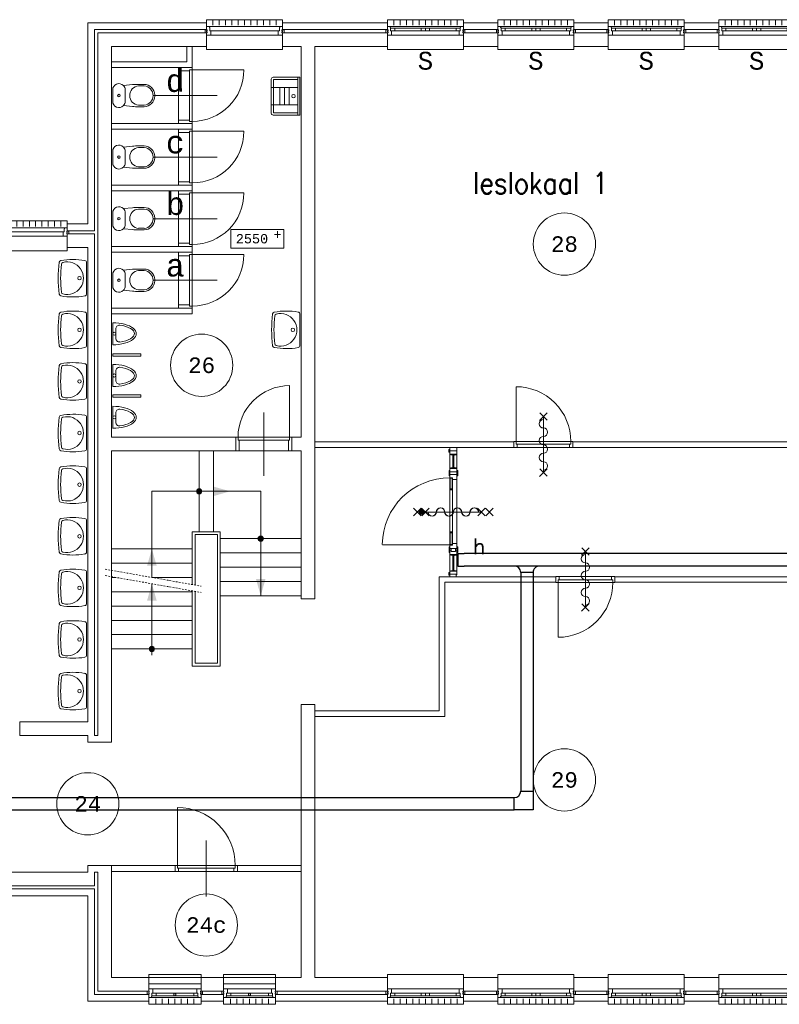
# Model space of a CAD drawing. Header units: millimetres. Extents: x 3141 to 84138, y 13023 to 41651.
# Tile 4 of 10: x 18433 to 30646, y 19224 to 35059. Entities that reach past the tile are written whole.
import ezdxf
from ezdxf.enums import TextEntityAlignment as Align
from ezdxf.xclip import XClip

# ---------------------------------------------------------------- set-up
doc = ezdxf.new("R2010")
doc.units = ezdxf.units.MM
doc.header["$LTSCALE"] = 50
doc.header["$XCLIPFRAME"] = 0
doc.linetypes.add('Xref-1e26$0$DASHDOT', pattern=[1, 0.5, -0.25, 0, -0.25])
doc.layers.get('0').update_dxf_attribs({"linetype": 'CONTINUOUS'})
for name, color, linetype in [('EL6131--_KG', 3, 'CONTINUOUS'), ('Xref', 8, 'CONTINUOUS'), ('Xref-1e26$0$AL$1A---_ALGEMEEN', 8, 'CONTINUOUS'), ('Xref-1e26$0$AM$1A---_ARCERING', 8, 'CONTINUOUS'), ('Xref-1e26$0$AT$1A---_TEKST035', 8, 'CONTINUOUS'), ('Xref-1e26$0$AT$1A---_TEKST050', 8, 'CONTINUOUS'), ('Xref-1e26$0$AT$1A---_TEKST070', 8, 'CONTINUOUS')]:
    doc.layers.add(name, color=color, linetype=linetype)
doc.styles.add('Xref-1e26$0$MONOTXT', font='MONOTXT')
doc.styles.add('Xref-1e26$0$ROMANS', font='ROMANS')
pattern_1 = [(45, (0, 0), (-10.6066, 10.6066), [])]
pattern_2 = [(315, (0, 0), (7.07107, 7.07107), [])]

# ---------------------------------------------------------------- blocks, each defined once
blk = doc.blocks.new('*O26')
at = {"layer": 'Xref-1e26$0$AL$1A---_ALGEMEEN', "color": 0, "linetype": 'Continuous', "lineweight": 0}
for p, q in [((-543, 9), (543, 9)), ((-565.5, -130), (565.5, -130)), ((-508.33, -240), (-508.33, -150)), ((-493, -63), (-67, -63)), ((-493, -106), (-67, -106)), ((-406.66, -240), (-406.66, -150)), ((-305, -240), (-305, -150)), ((-203.33, -240), (-203.33, -150)), ((-101.66, -240), (-101.66, -150)), ((0, -240), (0, -150)), ((67, -63), (493, -63)), ((67, -106), (493, -106)), ((101.66, -240), (101.66, -150)), ((203.33, -240), (203.33, -150)), ((305, -240), (305, -150)), ((406.66, -240), (406.66, -150)), ((508.33, -240), (508.33, -150))]:
    blk.add_line(p, q, dxfattribs=at)
for points in [[(-610, 190), (-610, 240), (610, 240), (610, 190)], [(-610, -190), (-610, -240), (610, -240), (610, -190)]]:
    blk.add_lwpolyline(points, dxfattribs=at)
for points in [[(-610, 9), (-545.15, 9), (-543, 6.86), (-543, -63), (-560, -63), (-560, -114), (-565.5, -114), (-565.5, -127.78), (-567.72, -130), (-610, -130), (-610, -76), (-601, -76), (-601, -60), (-610, -60), (-610, -46), (-601, -46), (-601, -30), (-610, -30)], [(610, 9), (545.15, 9), (543, 6.86), (543, -63), (560, -63), (560, -114), (565.5, -114), (565.5, -127.78), (567.72, -130), (610, -130), (610, -76), (601, -76), (601, -60), (610, -60), (610, -46), (601, -46), (601, -30), (610, -30)], [(-635, -30), (-601, -30), (-601, -46), (-610, -46), (-610, -60), (-601, -60), (-601, -76), (-635, -76)], [(-560, -106), (-493, -106), (-493, -63), (-560, -63)], [(-67, -106), (0, -106), (0, -63), (-67, -63)], [(67, -106), (0, -106), (0, -63), (67, -63)], [(560, -106), (493, -106), (493, -63), (560, -63)], [(635, -30), (601, -30), (601, -46), (610, -46), (610, -60), (601, -60), (601, -76), (635, -76)]]:
    blk.add_lwpolyline(points, close=True, dxfattribs=at)
blk = doc.blocks.new('*O27')
at = {"layer": 'Xref-1e26$0$AL$1A---_ALGEMEEN', "color": 0, "linetype": 'Continuous', "lineweight": 0}
for p, q in [((-543, 9), (543, 9)), ((-565.5, -130), (565.5, -130)), ((-508.33, -240), (-508.33, -150)), ((-493, -63), (-67, -63)), ((-493, -106), (-67, -106)), ((-406.66, -240), (-406.66, -150)), ((-305, -240), (-305, -150)), ((-203.33, -240), (-203.33, -150)), ((-101.66, -240), (-101.66, -150)), ((0, -240), (0, -150)), ((67, -63), (493, -63)), ((67, -106), (493, -106)), ((101.66, -240), (101.66, -150)), ((203.33, -240), (203.33, -150)), ((305, -240), (305, -150)), ((406.66, -240), (406.66, -150)), ((508.33, -240), (508.33, -150))]:
    blk.add_line(p, q, dxfattribs=at)
for points in [[(-610, 190), (-610, 240), (610, 240), (610, 190)], [(-610, -190), (-610, -240), (610, -240), (610, -190)]]:
    blk.add_lwpolyline(points, dxfattribs=at)
for points in [[(-610, 9), (-545.15, 9), (-543, 6.86), (-543, -63), (-560, -63), (-560, -114), (-565.5, -114), (-565.5, -127.78), (-567.72, -130), (-610, -130), (-610, -76), (-601, -76), (-601, -60), (-610, -60), (-610, -46), (-601, -46), (-601, -30), (-610, -30)], [(610, 9), (545.15, 9), (543, 6.86), (543, -63), (560, -63), (560, -114), (565.5, -114), (565.5, -127.78), (567.72, -130), (610, -130), (610, -76), (601, -76), (601, -60), (610, -60), (610, -46), (601, -46), (601, -30), (610, -30)], [(-635, -30), (-601, -30), (-601, -46), (-610, -46), (-610, -60), (-601, -60), (-601, -76), (-635, -76)], [(-560, -106), (-493, -106), (-493, -63), (-560, -63)], [(-67, -106), (0, -106), (0, -63), (-67, -63)], [(67, -106), (0, -106), (0, -63), (67, -63)], [(560, -106), (493, -106), (493, -63), (560, -63)], [(635, -30), (601, -30), (601, -46), (610, -46), (610, -60), (601, -60), (601, -76), (635, -76)]]:
    blk.add_lwpolyline(points, close=True, dxfattribs=at)
blk = doc.blocks.new('*O28')
at = {"layer": 'Xref-1e26$0$AL$1A---_ALGEMEEN', "color": 0, "linetype": 'Continuous', "lineweight": 0}
for p, q in [((-543, 9), (543, 9)), ((-565.5, -130), (565.5, -130)), ((-508.33, -240), (-508.33, -150)), ((-493, -63), (-67, -63)), ((-493, -106), (-67, -106)), ((-406.66, -240), (-406.66, -150)), ((-305, -240), (-305, -150)), ((-203.33, -240), (-203.33, -150)), ((-101.66, -240), (-101.66, -150)), ((0, -240), (0, -150)), ((67, -63), (493, -63)), ((67, -106), (493, -106)), ((101.66, -240), (101.66, -150)), ((203.33, -240), (203.33, -150)), ((305, -240), (305, -150)), ((406.66, -240), (406.66, -150)), ((508.33, -240), (508.33, -150))]:
    blk.add_line(p, q, dxfattribs=at)
for points in [[(-610, 190), (-610, 240), (610, 240), (610, 190)], [(-610, -190), (-610, -240), (610, -240), (610, -190)]]:
    blk.add_lwpolyline(points, dxfattribs=at)
for points in [[(-610, 9), (-545.15, 9), (-543, 6.86), (-543, -63), (-560, -63), (-560, -114), (-565.5, -114), (-565.5, -127.78), (-567.72, -130), (-610, -130), (-610, -76), (-601, -76), (-601, -60), (-610, -60), (-610, -46), (-601, -46), (-601, -30), (-610, -30)], [(610, 9), (545.15, 9), (543, 6.86), (543, -63), (560, -63), (560, -114), (565.5, -114), (565.5, -127.78), (567.72, -130), (610, -130), (610, -76), (601, -76), (601, -60), (610, -60), (610, -46), (601, -46), (601, -30), (610, -30)], [(-635, -30), (-601, -30), (-601, -46), (-610, -46), (-610, -60), (-601, -60), (-601, -76), (-635, -76)], [(-560, -106), (-493, -106), (-493, -63), (-560, -63)], [(-67, -106), (0, -106), (0, -63), (-67, -63)], [(67, -106), (0, -106), (0, -63), (67, -63)], [(560, -106), (493, -106), (493, -63), (560, -63)], [(635, -30), (601, -30), (601, -46), (610, -46), (610, -60), (601, -60), (601, -76), (635, -76)]]:
    blk.add_lwpolyline(points, close=True, dxfattribs=at)
blk = doc.blocks.new('*O29')
at = {"layer": 'Xref-1e26$0$AL$1A---_ALGEMEEN', "color": 0, "linetype": 'Continuous', "lineweight": 0}
for p, q in [((-543, 9), (543, 9)), ((-565.5, -130), (565.5, -130)), ((-508.33, -240), (-508.33, -150)), ((-493, -63), (-67, -63)), ((-493, -106), (-67, -106)), ((-406.66, -240), (-406.66, -150)), ((-305, -240), (-305, -150)), ((-203.33, -240), (-203.33, -150)), ((-101.66, -240), (-101.66, -150)), ((0, -240), (0, -150)), ((67, -63), (493, -63)), ((67, -106), (493, -106)), ((101.66, -240), (101.66, -150)), ((203.33, -240), (203.33, -150)), ((305, -240), (305, -150)), ((406.66, -240), (406.66, -150)), ((508.33, -240), (508.33, -150))]:
    blk.add_line(p, q, dxfattribs=at)
for points in [[(-610, 190), (-610, 240), (610, 240), (610, 190)], [(-610, -190), (-610, -240), (610, -240), (610, -190)]]:
    blk.add_lwpolyline(points, dxfattribs=at)
for points in [[(-610, 9), (-545.15, 9), (-543, 6.86), (-543, -63), (-560, -63), (-560, -114), (-565.5, -114), (-565.5, -127.78), (-567.72, -130), (-610, -130), (-610, -76), (-601, -76), (-601, -60), (-610, -60), (-610, -46), (-601, -46), (-601, -30), (-610, -30)], [(610, 9), (545.15, 9), (543, 6.86), (543, -63), (560, -63), (560, -114), (565.5, -114), (565.5, -127.78), (567.72, -130), (610, -130), (610, -76), (601, -76), (601, -60), (610, -60), (610, -46), (601, -46), (601, -30), (610, -30)], [(-635, -30), (-601, -30), (-601, -46), (-610, -46), (-610, -60), (-601, -60), (-601, -76), (-635, -76)], [(-560, -106), (-493, -106), (-493, -63), (-560, -63)], [(-67, -106), (0, -106), (0, -63), (-67, -63)], [(67, -106), (0, -106), (0, -63), (67, -63)], [(560, -106), (493, -106), (493, -63), (560, -63)], [(635, -30), (601, -30), (601, -46), (610, -46), (610, -60), (601, -60), (601, -76), (635, -76)]]:
    blk.add_lwpolyline(points, close=True, dxfattribs=at)
blk = doc.blocks.new('*O46')
at = {"layer": 'Xref-1e26$0$AL$1A---_ALGEMEEN', "color": 0, "linetype": 'Continuous', "lineweight": 0}
for p, q in [((-508.33, 240), (-508.33, 150)), ((-406.66, 240), (-406.66, 150)), ((-305, 240), (-305, 150)), ((-203.33, 240), (-203.33, 150)), ((-101.66, 240), (-101.66, 150)), ((0, 240), (0, 150)), ((101.66, 240), (101.66, 150)), ((203.33, 240), (203.33, 150)), ((305, 240), (305, 150)), ((406.66, 240), (406.66, 150)), ((508.33, 240), (508.33, 150)), ((-565.5, 130), (565.5, 130)), ((-493, 106), (-67, 106)), ((-493, 63), (-67, 63)), ((67, 106), (493, 106)), ((67, 63), (493, 63)), ((-543, -9), (543, -9))]:
    blk.add_line(p, q, dxfattribs=at)
for points in [[(-610, 190), (-610, 240), (610, 240), (610, 190)], [(-610, -190), (-610, -240), (610, -240), (610, -190)]]:
    blk.add_lwpolyline(points, dxfattribs=at)
for points in [[(-635, 30), (-601, 30), (-601, 46), (-610, 46), (-610, 60), (-601, 60), (-601, 76), (-635, 76)], [(-610, -9), (-545.15, -9), (-543, -6.86), (-543, 63), (-560, 63), (-560, 114), (-565.5, 114), (-565.5, 127.78), (-567.72, 130), (-610, 130), (-610, 76), (-601, 76), (-601, 60), (-610, 60), (-610, 46), (-601, 46), (-601, 30), (-610, 30)], [(-560, 106), (-493, 106), (-493, 63), (-560, 63)], [(-67, 106), (0, 106), (0, 63), (-67, 63)], [(67, 106), (0, 106), (0, 63), (67, 63)], [(560, 106), (493, 106), (493, 63), (560, 63)], [(610, -9), (545.15, -9), (543, -6.86), (543, 63), (560, 63), (560, 114), (565.5, 114), (565.5, 127.78), (567.72, 130), (610, 130), (610, 76), (601, 76), (601, 60), (610, 60), (610, 46), (601, 46), (601, 30), (610, 30)], [(635, 30), (601, 30), (601, 46), (610, 46), (610, 60), (601, 60), (601, 76), (635, 76)]]:
    blk.add_lwpolyline(points, close=True, dxfattribs=at)
blk = doc.blocks.new('*O47')
at = {"layer": 'Xref-1e26$0$AL$1A---_ALGEMEEN', "color": 0, "linetype": 'Continuous', "lineweight": 0}
for p, q in [((-508.33, 240), (-508.33, 150)), ((-406.66, 240), (-406.66, 150)), ((-305, 240), (-305, 150)), ((-203.33, 240), (-203.33, 150)), ((-101.66, 240), (-101.66, 150)), ((0, 240), (0, 150)), ((101.66, 240), (101.66, 150)), ((203.33, 240), (203.33, 150)), ((305, 240), (305, 150)), ((406.66, 240), (406.66, 150)), ((508.33, 240), (508.33, 150)), ((-565.5, 130), (565.5, 130)), ((-493, 106), (-67, 106)), ((-493, 63), (-67, 63)), ((67, 106), (493, 106)), ((67, 63), (493, 63)), ((-543, -9), (543, -9))]:
    blk.add_line(p, q, dxfattribs=at)
for points in [[(-610, 190), (-610, 240), (610, 240), (610, 190)], [(-610, -190), (-610, -240), (610, -240), (610, -190)]]:
    blk.add_lwpolyline(points, dxfattribs=at)
for points in [[(-635, 30), (-601, 30), (-601, 46), (-610, 46), (-610, 60), (-601, 60), (-601, 76), (-635, 76)], [(-610, -9), (-545.15, -9), (-543, -6.86), (-543, 63), (-560, 63), (-560, 114), (-565.5, 114), (-565.5, 127.78), (-567.72, 130), (-610, 130), (-610, 76), (-601, 76), (-601, 60), (-610, 60), (-610, 46), (-601, 46), (-601, 30), (-610, 30)], [(-560, 106), (-493, 106), (-493, 63), (-560, 63)], [(-67, 106), (0, 106), (0, 63), (-67, 63)], [(67, 106), (0, 106), (0, 63), (67, 63)], [(560, 106), (493, 106), (493, 63), (560, 63)], [(610, -9), (545.15, -9), (543, -6.86), (543, 63), (560, 63), (560, 114), (565.5, 114), (565.5, 127.78), (567.72, 130), (610, 130), (610, 76), (601, 76), (601, 60), (610, 60), (610, 46), (601, 46), (601, 30), (610, 30)], [(635, 30), (601, 30), (601, 46), (610, 46), (610, 60), (601, 60), (601, 76), (635, 76)]]:
    blk.add_lwpolyline(points, close=True, dxfattribs=at)
blk = doc.blocks.new('*O48')
at = {"layer": 'Xref-1e26$0$AL$1A---_ALGEMEEN', "color": 0, "linetype": 'Continuous', "lineweight": 0}
for p, q in [((-508.33, 240), (-508.33, 150)), ((-406.66, 240), (-406.66, 150)), ((-305, 240), (-305, 150)), ((-203.33, 240), (-203.33, 150)), ((-101.66, 240), (-101.66, 150)), ((0, 240), (0, 150)), ((101.66, 240), (101.66, 150)), ((203.33, 240), (203.33, 150)), ((305, 240), (305, 150)), ((406.66, 240), (406.66, 150)), ((508.33, 240), (508.33, 150)), ((-565.5, 130), (565.5, 130)), ((-493, 106), (-67, 106)), ((-493, 63), (-67, 63)), ((67, 106), (493, 106)), ((67, 63), (493, 63)), ((-543, -9), (543, -9))]:
    blk.add_line(p, q, dxfattribs=at)
for points in [[(-610, 190), (-610, 240), (610, 240), (610, 190)], [(-610, -190), (-610, -240), (610, -240), (610, -190)]]:
    blk.add_lwpolyline(points, dxfattribs=at)
for points in [[(-635, 30), (-601, 30), (-601, 46), (-610, 46), (-610, 60), (-601, 60), (-601, 76), (-635, 76)], [(-610, -9), (-545.15, -9), (-543, -6.86), (-543, 63), (-560, 63), (-560, 114), (-565.5, 114), (-565.5, 127.78), (-567.72, 130), (-610, 130), (-610, 76), (-601, 76), (-601, 60), (-610, 60), (-610, 46), (-601, 46), (-601, 30), (-610, 30)], [(-560, 106), (-493, 106), (-493, 63), (-560, 63)], [(-67, 106), (0, 106), (0, 63), (-67, 63)], [(67, 106), (0, 106), (0, 63), (67, 63)], [(560, 106), (493, 106), (493, 63), (560, 63)], [(610, -9), (545.15, -9), (543, -6.86), (543, 63), (560, 63), (560, 114), (565.5, 114), (565.5, 127.78), (567.72, 130), (610, 130), (610, 76), (601, 76), (601, 60), (610, 60), (610, 46), (601, 46), (601, 30), (610, 30)], [(635, 30), (601, 30), (601, 46), (610, 46), (610, 60), (601, 60), (601, 76), (635, 76)]]:
    blk.add_lwpolyline(points, close=True, dxfattribs=at)
blk = doc.blocks.new('*O49')
at = {"layer": 'Xref-1e26$0$AL$1A---_ALGEMEEN', "color": 0, "linetype": 'Continuous', "lineweight": 0}
for p, q in [((-508.33, 240), (-508.33, 150)), ((-406.66, 240), (-406.66, 150)), ((-305, 240), (-305, 150)), ((-203.33, 240), (-203.33, 150)), ((-101.66, 240), (-101.66, 150)), ((0, 240), (0, 150)), ((101.66, 240), (101.66, 150)), ((203.33, 240), (203.33, 150)), ((305, 240), (305, 150)), ((406.66, 240), (406.66, 150)), ((508.33, 240), (508.33, 150)), ((-565.5, 130), (565.5, 130)), ((-493, 106), (-67, 106)), ((-493, 63), (-67, 63)), ((67, 106), (493, 106)), ((67, 63), (493, 63)), ((-543, -9), (543, -9))]:
    blk.add_line(p, q, dxfattribs=at)
for points in [[(-610, 190), (-610, 240), (610, 240), (610, 190)], [(-610, -190), (-610, -240), (610, -240), (610, -190)]]:
    blk.add_lwpolyline(points, dxfattribs=at)
for points in [[(-635, 30), (-601, 30), (-601, 46), (-610, 46), (-610, 60), (-601, 60), (-601, 76), (-635, 76)], [(-610, -9), (-545.15, -9), (-543, -6.86), (-543, 63), (-560, 63), (-560, 114), (-565.5, 114), (-565.5, 127.78), (-567.72, 130), (-610, 130), (-610, 76), (-601, 76), (-601, 60), (-610, 60), (-610, 46), (-601, 46), (-601, 30), (-610, 30)], [(-560, 106), (-493, 106), (-493, 63), (-560, 63)], [(-67, 106), (0, 106), (0, 63), (-67, 63)], [(67, 106), (0, 106), (0, 63), (67, 63)], [(560, 106), (493, 106), (493, 63), (560, 63)], [(610, -9), (545.15, -9), (543, -6.86), (543, 63), (560, 63), (560, 114), (565.5, 114), (565.5, 127.78), (567.72, 130), (610, 130), (610, 76), (601, 76), (601, 60), (610, 60), (610, 46), (601, 46), (601, 30), (610, 30)], [(635, 30), (601, 30), (601, 46), (610, 46), (610, 60), (601, 60), (601, 76), (635, 76)]]:
    blk.add_lwpolyline(points, close=True, dxfattribs=at)
blk = doc.blocks.new('*O89')
at = {"layer": 'Xref-1e26$0$AL$1A---_ALGEMEEN', "color": 0, "linetype": 'Continuous', "lineweight": 0}
for p, q in [((-508.33, 240), (-508.33, 150)), ((-406.66, 240), (-406.66, 150)), ((-305, 240), (-305, 150)), ((-203.33, 240), (-203.33, 150)), ((-101.66, 240), (-101.66, 150)), ((0, 240), (0, 150)), ((101.66, 240), (101.66, 150)), ((203.33, 240), (203.33, 150)), ((305, 240), (305, 150)), ((406.66, 240), (406.66, 150)), ((508.33, 240), (508.33, 150)), ((-565.5, 130), (565.5, 130)), ((-543, 63), (543, 63)), ((-543, -9), (543, -9))]:
    blk.add_line(p, q, dxfattribs=at)
for points in [[(-610, 190), (-610, 240), (610, 240), (610, 190)], [(-610, -190), (-610, -240), (610, -240), (610, -190)]]:
    blk.add_lwpolyline(points, dxfattribs=at)
for points in [[(-635, 30), (-601, 30), (-601, 46), (-610, 46), (-610, 60), (-601, 60), (-601, 76), (-635, 76)], [(-610, -9), (-545.15, -9), (-543, -6.86), (-543, 63), (-560, 63), (-560, 114), (-565.5, 114), (-565.5, 127.78), (-567.72, 130), (-610, 130), (-610, 76), (-601, 76), (-601, 60), (-610, 60), (-610, 46), (-601, 46), (-601, 30), (-610, 30)], [(610, -9), (545.15, -9), (543, -6.86), (543, 63), (560, 63), (560, 114), (565.5, 114), (565.5, 127.78), (567.72, 130), (610, 130), (610, 76), (601, 76), (601, 60), (610, 60), (610, 46), (601, 46), (601, 30), (610, 30)], [(635, 30), (601, 30), (601, 46), (610, 46), (610, 60), (601, 60), (601, 76), (635, 76)]]:
    blk.add_lwpolyline(points, close=True, dxfattribs=at)
blk = doc.blocks.new('*O92')
at = {"layer": 'Xref-1e26$0$AL$1A---_ALGEMEEN', "color": 0, "linetype": 'Continuous', "lineweight": 0}
for p, q in [((-508.33, 240), (-508.33, 150)), ((-406.66, 240), (-406.66, 150)), ((-305, 240), (-305, 150)), ((-203.33, 240), (-203.33, 150)), ((-101.66, 240), (-101.66, 150)), ((0, 240), (0, 150)), ((101.66, 240), (101.66, 150)), ((203.33, 240), (203.33, 150)), ((305, 240), (305, 150)), ((406.66, 240), (406.66, 150)), ((508.33, 240), (508.33, 150)), ((565.5, 130), (-565.5, 130)), ((543, 63), (-543, 63)), ((543, -9), (-543, -9))]:
    blk.add_line(p, q, dxfattribs=at)
for points in [[(610, 190), (610, 240), (-610, 240), (-610, 190)], [(610, -190), (610, -240), (-610, -240), (-610, -190)]]:
    blk.add_lwpolyline(points, dxfattribs=at)
for points in [[(-635, 30), (-601, 30), (-601, 46), (-610, 46), (-610, 60), (-601, 60), (-601, 76), (-635, 76)], [(-610, -9), (-545.15, -9), (-543, -6.86), (-543, 63), (-560, 63), (-560, 114), (-565.5, 114), (-565.5, 127.78), (-567.72, 130), (-610, 130), (-610, 76), (-601, 76), (-601, 60), (-610, 60), (-610, 46), (-601, 46), (-601, 30), (-610, 30)], [(610, -9), (545.15, -9), (543, -6.86), (543, 63), (560, 63), (560, 114), (565.5, 114), (565.5, 127.78), (567.72, 130), (610, 130), (610, 76), (601, 76), (601, 60), (610, 60), (610, 46), (601, 46), (601, 30), (610, 30)], [(635, 30), (601, 30), (601, 46), (610, 46), (610, 60), (601, 60), (601, 76), (635, 76)]]:
    blk.add_lwpolyline(points, close=True, dxfattribs=at)
blk = doc.blocks.new('Xref-1e26$0$ED0881')
at = {"layer": 'Xref-1e26$0$AL$1A---_ALGEMEEN', "color": 0, "linetype": 'Continuous', "lineweight": 0}
for p, q in [((475, -400), (475, 500)), ((915, 0), (35, 0)), ((55, 100), (895, 100)), ((55, 45), (895, 45))]:
    blk.add_line(p, q, dxfattribs=at)
for points in [[(55, 100), (0, 100), (0, 0), (35, 0), (35, 45), (55, 45), (55, 100)], [(950, 0), (915, 0), (915, 45), (895, 45), (895, 100), (950, 100), (950, 0)]]:
    blk.add_lwpolyline(points, close=True, dxfattribs=at)
blk.add_lwpolyline([(35, 0), (35, -880, 0.414214), (915, 0)], format="xyb", dxfattribs=at)
blk = doc.blocks.new('Xref-1e26$0$ED0831')
at = {"layer": 'Xref-1e26$0$AL$1A---_ALGEMEEN', "color": 0, "linetype": 'Continuous', "lineweight": 0}
for p, q in [((450, -400), (450, 620)), ((0, 0), (0, 220)), ((0, 220), (55, 220)), ((55, 220), (845, 220)), ((55, 220), (55, 45)), ((900, 220), (845, 220)), ((845, 220), (845, 45)), ((900, 0), (900, 220)), ((35, 0), (0, 0)), ((55, 45), (35, 45)), ((35, 45), (35, 0)), ((35, 0), (35, -830)), ((865, 0), (35, 0)), ((55, 45), (845, 45)), ((845, 45), (865, 45)), ((865, 45), (865, 0)), ((865, 0), (900, 0))]:
    blk.add_line(p, q, dxfattribs=at)
blk.add_arc((35, 0), 830, 270, 360, dxfattribs=at)
blk = doc.blocks.new('Xref-1e26$0$WT01')
at = {"layer": 'Xref-1e26$0$AL$1A---_ALGEMEEN', "color": 0, "linetype": 'Continuous', "lineweight": 0}
blk.add_line((-253, -20), (253, -20), dxfattribs=at)
blk.add_circle((0, -133), 28.1, dxfattribs=at)
for centre, radius, start, end in [((766, -236), 1068, 169.7983, 190.5514), ((-253, -53), 33, 90, 169.9973), ((0, -332), 263, 344.8667, 195.1333), ((253, -53), 33, 10.0027, 90), ((-766, -236), 1068, 349.4486, 10.2017), ((-252, -426), 33, 190.3455, 263.1425), ((0, 1669), 2144, 263.1425, 276.8575), ((-222, -392), 33, 195.1333, 263.9582), ((0, 1707), 2144, 263.9582, 276.0418), ((222, -392), 33, 276.0418, 344.8667), ((252, -426), 33, 276.8575, 349.6545)]:
    blk.add_arc(centre, radius, start, end, dxfattribs=at)
blk = doc.blocks.new('*O158')
at = {"layer": 'Xref-1e26$0$AL$1A---_ALGEMEEN', "color": 0, "linetype": 'Continuous', "lineweight": 0}
for p, q in [((353, 9), (-353, 9)), ((376, -130), (-376, -130)), ((-305, -240), (-305, -150)), ((-16, -63), (-303, -63)), ((-16, -106), (-303, -106)), ((-203, -240), (-203, -150)), ((-102, -240), (-102, -150)), ((0, -240), (0, -150)), ((303, -63), (16, -63)), ((303, -106), (16, -106)), ((102, -240), (102, -150)), ((203, -240), (203, -150)), ((305, -240), (305, -150))]:
    blk.add_line(p, q, dxfattribs=at)
for points in [[(420, 190), (420, 240), (-420, 240), (-420, 190)], [(420, -190), (420, -240), (-420, -240), (-420, -190)]]:
    blk.add_lwpolyline(points, dxfattribs=at)
for points in [[(-420, 9), (-355, 9), (-353, 7), (-353, -63), (-370, -63), (-370, -114), (-376, -114), (-376, -128), (-378, -130), (-420, -130), (-420, -76), (-411, -76), (-411, -60), (-420, -60), (-420, -46), (-411, -46), (-411, -30), (-420, -30)], [(420, 9), (355, 9), (353, 7), (353, -63), (370, -63), (370, -114), (376, -114), (376, -128), (378, -130), (420, -130), (420, -76), (411, -76), (411, -60), (420, -60), (420, -46), (411, -46), (411, -30), (420, -30)], [(-445, -30), (-411, -30), (-411, -46), (-420, -46), (-420, -60), (-411, -60), (-411, -76), (-445, -76)], [(-370, -106), (-303, -106), (-303, -63), (-370, -63)], [(370, -106), (303, -106), (303, -63), (370, -63)], [(445, -30), (411, -30), (411, -46), (420, -46), (420, -60), (411, -60), (411, -76), (445, -76)]]:
    blk.add_lwpolyline(points, close=True, dxfattribs=at)
blk.add_lwpolyline([(-4, -106), (4, -106), (4, -104, 0.397174), (10, -98), (10, -95, -0.406754), (16, -90), (16, -72), (6, -63), (-6, -63), (-16, -72), (-16, -90, -0.406754), (-10, -95), (-10, -98, 0.397174), (-4, -104), (-4, -106)], format="xyb", dxfattribs=at)
blk = doc.blocks.new('*O159')
at = {"layer": 'Xref-1e26$0$AL$1A---_ALGEMEEN', "color": 0, "linetype": 'Continuous', "lineweight": 0}
for p, q in [((353, 9), (-353, 9)), ((376, -130), (-376, -130)), ((-305, -240), (-305, -150)), ((-16, -63), (-303, -63)), ((-16, -106), (-303, -106)), ((-203, -240), (-203, -150)), ((-102, -240), (-102, -150)), ((0, -240), (0, -150)), ((303, -63), (16, -63)), ((303, -106), (16, -106)), ((102, -240), (102, -150)), ((203, -240), (203, -150)), ((305, -240), (305, -150))]:
    blk.add_line(p, q, dxfattribs=at)
for points in [[(420, 190), (420, 240), (-420, 240), (-420, 190)], [(420, -190), (420, -240), (-420, -240), (-420, -190)]]:
    blk.add_lwpolyline(points, dxfattribs=at)
for points in [[(-420, 9), (-355, 9), (-353, 7), (-353, -63), (-370, -63), (-370, -114), (-376, -114), (-376, -128), (-378, -130), (-420, -130), (-420, -76), (-411, -76), (-411, -60), (-420, -60), (-420, -46), (-411, -46), (-411, -30), (-420, -30)], [(420, 9), (355, 9), (353, 7), (353, -63), (370, -63), (370, -114), (376, -114), (376, -128), (378, -130), (420, -130), (420, -76), (411, -76), (411, -60), (420, -60), (420, -46), (411, -46), (411, -30), (420, -30)], [(-445, -30), (-411, -30), (-411, -46), (-420, -46), (-420, -60), (-411, -60), (-411, -76), (-445, -76)], [(-370, -106), (-303, -106), (-303, -63), (-370, -63)], [(370, -106), (303, -106), (303, -63), (370, -63)], [(445, -30), (411, -30), (411, -46), (420, -46), (420, -60), (411, -60), (411, -76), (445, -76)]]:
    blk.add_lwpolyline(points, close=True, dxfattribs=at)
blk.add_lwpolyline([(-4, -106), (4, -106), (4, -104, 0.397174), (10, -98), (10, -95, -0.406754), (16, -90), (16, -72), (6, -63), (-6, -63), (-16, -72), (-16, -90, -0.406754), (-10, -95), (-10, -98, 0.397174), (-4, -104), (-4, -106)], format="xyb", dxfattribs=at)
blk = doc.blocks.new('*O173')
at = {"layer": 'Xref-1e26$0$AM$1A---_ARCERING', "linetype": 'Continuous', "lineweight": 0}
for points in [[(-23.36, 1080, 1), (-108.16, 1080, 1)], [(966.64, 320, 1), (881.84, 320, 1)], [(-783.36, -1455, 1), (-868.16, -1455, 1)]]:
    blk.add_hatch(color=256, dxfattribs=at).paths.add_polyline_path(points)
at = {"layer": 'Xref-1e26$0$AL$1A---_ALGEMEEN', "color": 0, "linetype": 'Continuous', "lineweight": 0}
for p, q in [((-65.76, 430), (-65.76, 1730)), ((164.24, 430), (164.24, 1730)), ((924.24, 1080), (-825.76, 1080)), ((-825.76, 1080), (-825.76, -305)), ((924.24, -600), (924.24, 1080)), ((274.24, 320), (1574.24, 320)), ((-1475.76, 155), (-175.76, 155)), ((274.24, 90), (1574.24, 90)), ((-1475.76, -75), (-175.76, -75)), ((274.24, -140), (1574.24, -140)), ((-1475.76, -305), (-1401.58, -305)), ((-825.74, -305), (-175.76, -305)), ((-825.76, -406.55), (-825.76, -1555)), ((274.24, -370), (1574.24, -370)), ((-1475.76, -535), (-175.76, -535)), ((274.24, -600), (1574.24, -600)), ((-1475.76, -765), (-175.76, -765)), ((-1475.76, -995), (-175.76, -995)), ((-1475.76, -1225), (-175.76, -1225)), ((-1475.76, -1455), (-175.76, -1455))]:
    blk.add_line(p, q, dxfattribs=at)
at = {"layer": 'Xref-1e26$0$AL$1A---_ALGEMEEN', "color": 0, "linetype": 'Xref-1e26$0$DASHDOT', "lineweight": 0}
for p, q in [((-1574.24, -173), (-32.28, -444.93)), ((-1574.24, -274.55), (-32.28, -546.48))]:
    blk.add_line(p, q, dxfattribs=at)
at = {"layer": 'Xref-1e26$0$AL$1A---_ALGEMEEN', "color": 0, "linetype": 'Continuous', "lineweight": 0}
for points in [[(-175.76, -419.63), (-175.76, 430), (274.24, 430), (274.24, -1730), (-175.76, -1730), (-175.76, -521.18)], [(-130.76, -427.56), (-130.76, 385), (229.24, 385), (229.24, -1685), (-130.76, -1685), (-130.76, -529.11)]]:
    blk.add_lwpolyline(points, dxfattribs=at)
for centre in [(-65.76, 1080), (924.24, 320), (-825.76, -1455)]:
    blk.add_circle(centre, 42.4, dxfattribs=at)
for points in [[(164.24, 1156.95), (434.24, 1080), (164.24, 1003.05)], [(-902.71, -115), (-825.76, 155), (-748.81, -115)], [(-902.71, -676.55), (-825.76, -406.55), (-748.81, -676.55)], [(1001.19, -330), (924.24, -600), (847.29, -330)]]:
    blk.add_solid(points, dxfattribs=at)
blk = doc.blocks.new('Xref-1e26$0$ED0931')
at = {"layer": 'Xref-1e26$0$AL$1A---_ALGEMEEN', "color": 0, "linetype": 'Continuous', "lineweight": 0}
for p, q in [((500, -400), (500, 500)), ((0, 0), (0, 100)), ((0, 100), (55, 100)), ((35, 0), (0, 0)), ((55, 45), (35, 45)), ((35, 45), (35, 0)), ((35, 0), (35, -930)), ((965, 0), (35, 0)), ((55, 100), (945, 100)), ((55, 100), (55, 45)), ((55, 45), (945, 45)), ((1000, 100), (945, 100)), ((945, 100), (945, 45)), ((945, 45), (965, 45)), ((965, 45), (965, 0)), ((965, 0), (1000, 0)), ((1000, 0), (1000, 100))]:
    blk.add_line(p, q, dxfattribs=at)
blk.add_arc((35, 0), 930, 270, 360, dxfattribs=at)
blk = doc.blocks.new('Xref-1e26$0$CLOS02')
at = {"layer": 'Xref-1e26$0$AL$1A---_ALGEMEEN', "color": 0, "linetype": 'Continuous', "lineweight": 0}
for p, q in [((-92, -220), (92, -220)), ((-155, -528), (-155, -436)), ((155, -528), (155, -436)), ((-1, -670), (1, -670))]:
    blk.add_line(p, q, dxfattribs=at)
blk.add_lwpolyline([(-176, -338), (-162, -192, -0.674333), (-92, -20), (92, -20, -0.674333), (162, -192), (176, -338, -0.023285), (180, -431), (180, -525, -0.414214), (10, -695), (-10, -695, -0.414214), (-180, -525), (-180, -431, -0.023285), (-176, -338)], format="xyb", dxfattribs=at)
blk.add_circle((0, -120), 20, dxfattribs=at)
for centre, radius, start, end in [((-92, -120), 100, 225.9727, 270), ((0, -450), 156, 4.9264, 175.0736), ((92, -120), 100, 270, 314.0273), ((0, -514), 156, 184.9259, 355.0741)]:
    blk.add_arc(centre, radius, start, end, dxfattribs=at)
blk = doc.blocks.new('Xref-1e26$0$URIN03')
at = {"layer": 'Xref-1e26$0$AL$1A---_ALGEMEEN', "color": 0, "linetype": 'Continuous', "lineweight": 0}
for p, q in [((-177, -50), (-178, -50)), ((178, -50), (177, -50))]:
    blk.add_line(p, q, dxfattribs=at)
blk.add_lwpolyline([(-178, -20), (178, -20)], dxfattribs=at)
for points in [[(7, -70), (-72, -70, 0.414214), (-132, -130), (-132, -133)], [(0, -70), (80, -70, -0.414214), (140, -130), (140, -133)]]:
    blk.add_lwpolyline(points, format="xyb", dxfattribs=at)
blk.add_circle((0, -45), 25, dxfattribs=at)
for centre, major_axis, ratio, start_param, end_param in [((0, -20), (0, -380), 0.467105, 4.712389, 7.853982), ((7, -20), (0, -350), 0.421429, 5.041111, 6.283185), ((0, -20), (0, -350), 0.421429, 0, 1.242074)]:
    blk.add_ellipse(centre, major_axis=major_axis, ratio=ratio, start_param=start_param, end_param=end_param, dxfattribs=at)
blk = doc.blocks.new('Xref-1e26$0$UG61')
at = {"layer": 'Xref-1e26$0$AL$1A---_ALGEMEEN', "color": 0, "linetype": 'Continuous', "lineweight": 0}
for p, q in [((305, -20), (-305, -20)), ((-305, -20), (-305, -450)), ((305, -55), (-305, -55)), ((-270, -435), (-270, -55)), ((-140, -55), (-140, -480)), ((140, -55), (140, -480)), ((270, -55), (270, -435)), ((305, -450), (305, -20)), ((140, -192), (-140, -192)), ((140, -268), (-140, -268)), ((260, -445), (-260, -445)), ((140, -342), (-140, -342)), ((-275, -480), (275, -480))]:
    blk.add_line(p, q, dxfattribs=at)
blk.add_circle((-1, -122), 28.1, dxfattribs=at)
for centre, radius, start, end in [((-275, -450), 30, 180, 270), ((-260, -435), 10, 180, 270), ((260, -435), 10, 270, 360), ((275, -450), 30, 270, 360)]:
    blk.add_arc(centre, radius, start, end, dxfattribs=at)
blk = doc.blocks.new('Xref-1e26$0$BRW60')
at = {"layer": 'Xref-1e26$0$AL$1A---_ALGEMEEN', "color": 0, "linetype": 'Continuous', "lineweight": 0}
for p, q in [((-61.42, 393.58), (61.43, 516.42)), ((59.19, 395.81), (-59.19, 514.19)), ((-61.42, -506.42), (61.43, -383.58)), ((59.19, -504.19), (-59.19, -385.81))]:
    blk.add_line(p, q, dxfattribs=at)
blk = doc.blocks.new('*O208')
at = {"layer": 'Xref-1e26$0$AL$1A---_ALGEMEEN', "color": 0, "linetype": 'Continuous', "lineweight": 0}
blk.add_lwpolyline([(0, -407, 1), (0, -271, -1), (0, -136, 1), (0, 0, -1), (0, 136, 1), (0, 271, -1), (0, 407)], format="xyb", dxfattribs=at)
blk = doc.blocks.new('Xref-1e26$0$BRW00')
at = {"layer": 'Xref-1e26$0$AL$1A---_ALGEMEEN', "color": 0, "linetype": 'Continuous', "lineweight": 0}
blk.add_blockref('*O208', (0, 0), dxfattribs=at)
blk = doc.blocks.new('*O206')
at = {"layer": 'Xref-1e26$0$AL$1A---_ALGEMEEN', "color": 0, "linetype": 'Continuous', "lineweight": 0}
blk.add_line((0, 450), (0, -450), dxfattribs=at)
for name in ['Xref-1e26$0$BRW60', 'Xref-1e26$0$BRW00']:
    blk.add_blockref(name, (0, -5), dxfattribs=at)
blk = doc.blocks.new('*O212')
at = {"layer": 'Xref-1e26$0$AL$1A---_ALGEMEEN', "color": 0, "linetype": 'Continuous', "lineweight": 0}
blk.add_line((0, 450), (0, -450), dxfattribs=at)
for name in ['Xref-1e26$0$BRW60', 'Xref-1e26$0$BRW00']:
    blk.add_blockref(name, (0, -5), dxfattribs=at)
blk = doc.blocks.new('*O226')
at = {"layer": 'Xref-1e26$0$AL$1A---_ALGEMEEN', "color": 0, "linetype": 'Continuous', "lineweight": 0}
for p, q in [((-641.42, 61.43), (-518.58, -61.42)), ((-639.19, -59.18), (-520.81, 59.2)), ((-511.42, 61.43), (-388.58, -61.42)), ((-509.19, -59.18), (-390.81, 59.2)), ((450, 0.01), (-450, 0.01)), ((388.58, 61.43), (511.42, -61.42)), ((390.81, -59.18), (509.19, 59.2)), ((518.58, 61.43), (641.42, -61.42)), ((520.81, -59.18), (639.19, 59.2))]:
    blk.add_line(p, q, dxfattribs=at)
at = {"layer": 'Xref-1e26$0$AL$1A---_ALGEMEEN', "color": 0, "linetype": 'Continuous', "lineweight": 0, "rotation": 270}
blk.add_blockref('Xref-1e26$0$BRW00', (-5, 0.01), dxfattribs=at)
blk = doc.blocks.new('*O225')
at = {"layer": 'Xref-1e26$0$AM$1A---_ARCERING', "linetype": 'Continuous', "lineweight": 0}
h = blk.add_hatch(dxfattribs=at)
h.set_pattern_fill('_USER', color=256, scale=15, angle=45, style=0, pattern_type=0)
h.set_pattern_definition(pattern_1)
edge = h.paths.add_edge_path()
edge.add_arc((-260, 0), 42.4, 0, 360)
h.dxf.unprotected_set("ltscale", 0)
h = blk.add_hatch(dxfattribs=at)
h.set_pattern_fill('_USER', color=256, scale=15, angle=45, style=0, pattern_type=0)
h.set_pattern_definition(pattern_1)
edge = h.paths.add_edge_path()
edge.add_arc((-260, 0), 42.4, 0, 360)
h.dxf.unprotected_set("ltscale", 0)
h = blk.add_hatch(dxfattribs=at)
h.set_pattern_fill('_USER', color=256, scale=10, angle=315, style=0, pattern_type=0)
h.set_pattern_definition(pattern_2)
edge = h.paths.add_edge_path()
edge.add_arc((-260, 0), 42.4, 0, 360)
h.dxf.unprotected_set("ltscale", 0)
h = blk.add_hatch(dxfattribs=at)
h.set_pattern_fill('_USER', color=256, scale=10, angle=315, style=0, pattern_type=0)
h.set_pattern_definition(pattern_2)
edge = h.paths.add_edge_path()
edge.add_arc((-260, 0), 42.4, 0, 360)
h.dxf.unprotected_set("ltscale", 0)
at = {"layer": 'Xref-1e26$0$AL$1A---_ALGEMEEN', "color": 0, "linetype": 'Continuous', "lineweight": 0}
for p, q in [((100.01, 1040), (387.48, 1040)), ((193.75, -954), (193.75, 928)), ((307.75, -954), (307.75, 928)), ((307.75, -506), (307.75, 524)), ((192.25, -317.25), (192.25, 354)), ((237.25, -317.25), (237.25, 354)), ((700.75, 0), (-199.25, 0)), ((-888.57, -530), (194.75, -530)), ((100.01, -1040), (387.48, -1040))]:
    blk.add_line(p, q, dxfattribs=at)
for points in [[(193.75, 1004), (193.75, 964), (178.75, 964), (178.75, 1004)], [(208.75, 928), (243.75, 928), (243.75, 913), (234.75, 913), (208.75, 918)], [(243.75, 700), (243.75, 928), (257.75, 928), (257.75, 700)], [(292.75, 928), (257.75, 928), (257.75, 913), (266.75, 913), (292.75, 918)], [(193.75, 574), (193.75, 644), (193.75, 674), (181.75, 668), (181.75, 580)], [(208.75, 700), (243.75, 700), (243.75, 715), (234.75, 715), (208.75, 710)], [(292.75, 700), (257.75, 700), (257.75, 715), (266.75, 715), (292.75, 710)], [(307.75, 574), (307.75, 644), (307.75, 674), (319.75, 668), (319.75, 580)], [(192.25, 354), (192.25, 374), (237.25, 374), (237.25, 354)], [(192.25, -337.25), (192.25, -317.25), (237.25, -317.25), (237.25, -337.25)], [(193.75, -556), (193.75, -626), (193.75, -656), (181.75, -650), (181.75, -562)], [(285.75, -636), (285.75, -586), (215.75, -586), (215.75, -636)], [(307.75, -556), (307.75, -626), (307.75, -656), (319.75, -650), (319.75, -562)], [(208.75, -682), (243.75, -682), (243.75, -697), (234.75, -697), (208.75, -692)], [(243.75, -954), (243.75, -682), (257.75, -682), (257.75, -954)], [(292.75, -682), (257.75, -682), (257.75, -697), (266.75, -697), (292.75, -692)], [(208.75, -954), (243.75, -954), (243.75, -939), (234.75, -939), (208.75, -944)], [(292.75, -954), (257.75, -954), (257.75, -939), (266.75, -939), (292.75, -944)], [(193.75, -1014), (193.75, -974), (178.75, -974), (178.75, -1014)], [(193.75, -954), (307.75, -954), (307.75, -1010), (292.75, -1010), (292.75, -1000), (193.75, -1000)], [(292.75, -1040), (292.75, -1000), (193.75, -1000), (193.75, -1040)]]:
    blk.add_lwpolyline(points, close=True, dxfattribs=at)
for points in [[(215.75, 984), (193.75, 984), (193.75, 1040), (307.75, 1040), (307.75, 984), (285.75, 984)], [(234.75, 374), (234.75, 548), (194.75, 548), (194.75, 374)], [(229.75, 374), (229.75, 543), (199.75, 543), (199.75, 374)], [(194.75, -337.25), (194.75, -530), (234.75, -530), (234.75, -337.25)], [(199.75, -337.25), (199.75, -525), (229.75, -525), (229.75, -337.25)], [(215.75, -626), (193.75, -626), (193.75, -682), (307.75, -682), (307.75, -626), (285.75, -626)]]:
    blk.add_lwpolyline(points, dxfattribs=at)
for points in [[(193.75, 928), (307.75, 928), (307.75, 984), (292.75, 984), (292.75, 984), (193.75, 984)], [(193.75, 700), (307.75, 700), (307.75, 644), (292.75, 644), (292.75, 644), (193.75, 644)], [(307.75, 524), (307.75, 604), (193.75, 604), (193.75, 549), (235.75, 549), (235.75, 524)], [(307.75, -506), (307.75, -586), (193.75, -586), (193.75, -531), (235.75, -531), (235.75, -506)]]:
    blk.add_lwpolyline(points, close=True, dxfattribs=at).dxf.unprotected_set("ltscale", 0)
blk.add_arc((186.69, -530.85), 1078.88, 89.571956, 179.571956, dxfattribs=at)
blk.add_blockref('*O226', (250.75, -0.01), dxfattribs=at)
at = {"layer": 'Xref-1e26$0$AL$1A---_ALGEMEEN', "color": 0, "linetype": 'Continuous', "lineweight": 0, "rotation": 90}
blk.add_blockref('Xref-1e26$0$BRW00', (250.75, 0), dxfattribs=at)
blk = doc.blocks.new('Xref-1e26')
at = {"layer": 'Xref-1e26$0$AL$1A---_ALGEMEEN', "linetype": 'Continuous', "lineweight": 0}
for points in [[(95567.42, 64176.73), (97477.42, 64176.73), (97477.42, 64066.73), (95677.42, 64066.73), (95677.42, 60831.73), (95237.42, 60831.73), (95237.42, 60941.73), (95567.42, 60941.73)], [(100385.42, 64066.73), (98697.42, 64066.73), (98697.42, 64176.73), (100385.42, 64176.73)], [(101605.42, 64176.73), (102160.42, 64176.73), (102160.42, 64066.73), (101605.42, 64066.73)], [(103380.42, 64176.73), (103935.42, 64176.73), (103935.42, 64066.73), (103380.42, 64066.73)], [(105155.42, 64176.73), (105710.42, 64176.73), (105710.42, 64066.73), (105155.42, 64066.73)], [(95727.42, 64016.73), (97477.42, 64016.73), (97477.42, 63796.73), (95947.42, 63796.73), (95947.42, 57511.73), (97947.42, 57511.73), (97947.42, 57291.73), (95947.42, 57291.73), (95947.42, 52606.73), (95567.42, 52606.73), (95567.42, 52716.73), (94472.42, 52716.73), (94472.42, 52936.73), (95567.42, 52936.73), (95567.42, 60561.73), (95237.42, 60561.73), (95237.42, 60781.73), (95677.42, 60781.73), (95677.42, 52716.73), (95727.42, 52716.73)], [(98697.42, 64016.73), (100385.42, 64016.73), (100385.42, 63796.73), (99217.42, 63796.73), (99217.42, 54911.73), (98997.42, 54911.73), (98997.42, 57291.73), (98847.42, 57291.73), (98847.42, 57511.73), (98997.42, 57511.73), (98997.42, 63796.73), (98697.42, 63796.73)], [(101605.42, 64016.73), (102160.42, 64016.73), (102160.42, 63796.73), (101605.42, 63796.73)], [(103380.42, 64016.73), (103935.42, 64016.73), (103935.42, 63796.73), (103380.42, 63796.73)], [(105155.42, 64016.73), (105710.42, 64016.73), (105710.42, 63796.73), (105155.42, 63796.73)], [(97157.42, 63796.73), (97247.42, 63796.73), (97247.42, 63456.73), (95947.42, 63456.73), (95947.42, 63546.73), (97157.42, 63546.73)], [(95947.42, 62466.73), (97247.42, 62466.73), (97247.42, 62556.73), (95947.42, 62556.73)], [(95947.42, 61476.73), (97247.42, 61476.73), (97247.42, 61566.73), (95947.42, 61566.73)], [(97867.42, 60551.72), (98717.42, 60551.72), (98717.42, 60851.72), (97867.42, 60851.72)], [(95947.42, 60486.73), (97247.42, 60486.73), (97247.42, 60576.73), (95947.42, 60576.73)], [(95947.42, 59496.73), (97247.42, 59496.73), (97247.42, 59586.73), (95947.42, 59586.73)], [(95967.42, 58814.73), (96417.42, 58814.73), (96417.42, 58854.73), (95967.42, 58854.73)], [(95967.42, 58153.73), (96417.42, 58153.73), (96417.42, 58193.73), (95967.42, 58193.73)], [(99217.42, 57349.23), (102417.42, 57349.23), (102417.42, 57439.23), (99217.42, 57439.23)], [(103367.42, 57349.23), (110662.42, 57349.23), (110662.42, 57439.23), (103367.42, 57439.23)], [(99217.42, 53021.73), (101307.42, 53021.73), (101307.42, 55179.23), (103092.42, 55179.23), (103092.42, 55269.23), (101217.42, 55269.23), (101217.42, 53111.73), (99217.42, 53111.73)], [(104042.42, 55179.23), (111337.42, 55179.23), (111337.42, 55269.23), (104042.42, 55269.23)], [(98997.42, 53211.73), (99217.42, 53211.73), (99217.42, 48821.73), (100385.42, 48821.73), (100385.42, 48601.73), (98587.42, 48601.73), (98587.42, 48821.73), (98997.42, 48821.73)], [(94167.42, 50516.73), (95567.42, 50516.73), (95567.42, 50626.73), (95947.42, 50626.73), (95947.42, 48821.73), (96547.42, 48821.73), (96547.42, 48601.73), (95727.42, 48601.73), (95727.42, 50516.73), (95677.42, 50516.73), (95677.42, 50296.73), (94167.42, 50296.73)], [(96972.42, 50526.73), (95947.42, 50526.73), (95947.42, 50626.73), (96972.42, 50626.73)], [(97972.42, 50526.73), (98997.42, 50526.73), (98997.42, 50626.73), (97972.42, 50626.73)], [(94167.42, 50246.73), (95677.42, 50246.73), (95677.42, 48551.73), (96547.42, 48551.73), (96547.42, 48441.73), (95567.42, 48441.73), (95567.42, 50136.73), (94167.42, 50136.73)], [(96547.42, 48821.73), (97387.42, 48821.73), (97387.42, 48721.73), (96547.42, 48721.73)], [(97747.42, 48601.73), (97387.42, 48601.73), (97387.42, 48821.73), (97747.42, 48821.73)], [(98587.42, 48821.73), (97747.42, 48821.73), (97747.42, 48721.73), (98587.42, 48721.73)], [(101605.42, 48601.73), (102160.42, 48601.73), (102160.42, 48821.73), (101605.42, 48821.73)], [(103380.42, 48601.73), (103935.42, 48601.73), (103935.42, 48821.73), (103380.42, 48821.73)], [(105155.42, 48601.73), (105710.42, 48601.73), (105710.42, 48821.73), (105155.42, 48821.73)], [(97747.42, 48441.73), (97387.42, 48441.73), (97387.42, 48551.73), (97747.42, 48551.73)], [(98587.42, 48551.73), (100385.42, 48551.73), (100385.42, 48441.73), (98587.42, 48441.73)], [(101605.42, 48441.73), (102160.42, 48441.73), (102160.42, 48551.73), (101605.42, 48551.73)], [(103380.42, 48441.73), (103935.42, 48441.73), (103935.42, 48551.73), (103380.42, 48551.73)], [(105155.42, 48441.73), (105710.42, 48441.73), (105710.42, 48551.73), (105155.42, 48551.73)]]:
    blk.add_lwpolyline(points, close=True, dxfattribs=at)
for centre in [(103229.92, 60617.98), (97398.01, 58669.27), (103229.92, 52000.48), (95567.42, 51616.73), (97472.4258, 49666.72899), (97472.42942, 49666.73017)]:
    blk.add_circle(centre, 500, dxfattribs=at)
for name, p in [('*O92', (98087.42, 63986.73)), ('*O46', (100995.42, 63986.73)), ('*O47', (102770.42, 63986.73)), ('*O48', (104545.42, 63986.73)), ('*O49', (106320.42, 63986.73)), ('*O89', (94627.42, 60751.73)), ('*O212', (102892.42, 57394.23)), ('*O225', (101194.36, 56309.23)), ('*O173', (97423.18, 55561.73)), ('Xref-1e26$0$ED0881', (103092.42, 55174.23)), ('*O206', (103567.42, 55224.23)), ('*O158', (96967.42, 48631.73)), ('*O159', (98167.42, 48631.73)), ('*O26', (100995.42, 48631.73)), ('*O27', (102770.42, 48631.73)), ('*O28', (104545.42, 48631.73)), ('*O29', (106320.42, 48631.73))]:
    blk.add_blockref(name, p, dxfattribs=at)
at = {"layer": 'Xref-1e26$0$AL$1A---_ALGEMEEN', "linetype": 'Continuous', "lineweight": 0, "yscale": -1}
for name, p, rotation in [('Xref-1e26$0$ED0831', (97247.42, 63456.73), 270), ('Xref-1e26$0$ED0831', (97247.42, 62466.73), 270), ('Xref-1e26$0$ED0831', (97247.42, 61476.73), 270), ('Xref-1e26$0$WT01', (95567.42, 60069.23), 90), ('Xref-1e26$0$ED0831', (97247.42, 60486.73), 270), ('Xref-1e26$0$WT01', (95567.42, 59239.23), 90), ('Xref-1e26$0$WT01', (98997.42, 59239.23), 90), ('Xref-1e26$0$WT01', (95567.42, 58409.23), 90), ('Xref-1e26$0$URIN03', (95947.42, 58504.23), 270), ('Xref-1e26$0$URIN03', (95947.42, 57832.73), 270), ('Xref-1e26$0$WT01', (95567.42, 57579.23), 90), ('Xref-1e26$0$WT01', (95567.42, 56749.23), 90), ('Xref-1e26$0$WT01', (95567.42, 55919.23), 90), ('Xref-1e26$0$WT01', (95567.42, 55089.23), 90), ('Xref-1e26$0$WT01', (95567.42, 54259.23), 90), ('Xref-1e26$0$WT01', (95567.42, 53429.23), 90)]:
    blk.add_blockref(name, p, dxfattribs=dict(at, rotation=rotation))
at = {"layer": 'Xref-1e26$0$AL$1A---_ALGEMEEN', "linetype": 'Continuous', "lineweight": 0}
for name, p, rotation in [('Xref-1e26$0$CLOS02', (95947.42, 63006.73), 90), ('Xref-1e26$0$UG61', (98997.42, 62996.73), 270), ('Xref-1e26$0$CLOS02', (95947.42, 62016.73), 90), ('Xref-1e26$0$CLOS02', (95947.42, 61026.73), 90), ('Xref-1e26$0$CLOS02', (95947.42, 60036.73), 90), ('Xref-1e26$0$URIN03', (95947.42, 59175.73), 90), ('Xref-1e26$0$ED0831', (98847.42, 57511.73), 180)]:
    blk.add_blockref(name, p, dxfattribs=dict(at, rotation=rotation))
at = {"layer": 'Xref-1e26$0$AL$1A---_ALGEMEEN', "linetype": 'Continuous', "lineweight": 0, "yscale": -1}
for name, p in [('Xref-1e26$0$ED0881', (102417.42, 57444.23)), ('Xref-1e26$0$ED0931', (96972.42, 50626.73))]:
    blk.add_blockref(name, p, dxfattribs=at)
at = {"layer": 'Xref-1e26$0$AT$1A---_TEKST035', "linetype": 'Continuous', "lineweight": 0, "style": 'Xref-1e26$0$MONOTXT'}
for s, p in [('+', (98552.62, 60772.99)), ('2550', (97947.03, 60704.27))]:
    blk.add_text(s, height=150, dxfattribs=at).set_placement(p, align=Align.MIDDLE_LEFT)
at = {"layer": 'Xref-1e26$0$AT$1A---_TEKST050', "linetype": 'Continuous', "lineweight": 0, "style": 'Xref-1e26$0$MONOTXT'}
for s, height, p in [('S', 287.99994, (100995.41, 63566.72)), ('S', 287.99994, (102770.41, 63566.72)), ('S', 287.99994, (104545.41, 63566.72)), ('S', 287.99994, (106320.41, 63566.72)), ('28', 250.00002, (103229.91, 60617.97)), ('26', 250.00002, (97398, 58669.26)), ('29', 250.00002, (103229.91, 52000.47)), ('24', 250.00002, (95567.41, 51616.72)), ('24c', 250.00002, (97472.41, 49666.74)), ('24c', 250.00002, (97472.41, 49666.74))]:
    blk.add_text(s, height=height, dxfattribs=at).set_placement(p, align=Align.MIDDLE)
at = {"layer": 'Xref-1e26$0$AT$1A---_TEKST050', "linetype": 'Continuous', "lineweight": 0, "style": 'Xref-1e26$0$ROMANS'}
blk.add_text('h', height=250.00002, dxfattribs=at).set_placement((101756.82, 55755.46), align=Align.MIDDLE_LEFT)
at = {"layer": 'Xref-1e26$0$AT$1A---_TEKST070', "linetype": 'Continuous', "lineweight": 0, "style": 'Xref-1e26$0$MONOTXT'}
for s, p in [('d', (96821.94, 63241.89)), ('c', (96821.94, 62251.89)), ('b', (96821.94, 61261.89)), ('a', (96821.94, 60271.89))]:
    blk.add_text(s, height=349.99998, dxfattribs=at).set_placement(p, align=Align.MIDDLE_LEFT)
at = {"layer": 'Xref-1e26$0$AT$1A---_TEKST070', "linetype": 'Continuous', "lineweight": 0, "style": 'Xref-1e26$0$ROMANS', "width": 0.857143}
blk.add_text('leslokaal 1', height=349.99998, dxfattribs=at).set_placement((101761.63, 61423.52))
blk = doc.blocks.new('E-GK-GTC-C83C')
at = {"color": 0, "linetype": 'Continuous'}
for p, q in [((-0.5, 100), (0.5, 100)), ((-0.5, -100), (0.5, -100))]:
    blk.add_line(p, q, dxfattribs=at)
blk = doc.blocks.new('E-GK-AH-C8676767')
at = {"color": 0, "linetype": 'Continuous'}
blk.add_line((-100, 103), (100, 103), dxfattribs=at)
for centre, start, end in [((-203, 103), 270, 0), ((203, 103), 180, 270)]:
    blk.add_arc(centre, 103, start, end, dxfattribs=at)
blk = doc.blocks.new('E-GK-END-C8')
at = {"color": 0, "linetype": 'Continuous'}
blk.add_line((0, 100), (0, -100), dxfattribs=at)
blk = doc.blocks.new('E-GK-BS--1-C8676767')
at = {"color": 0, "linetype": 'Continuous'}
for p, q in [((-203, -100), (-203, 100)), ((-203, 100), (100, 100)), ((100, 100), (100, -203)), ((100, -203), (-100, -203))]:
    blk.add_line(p, q, dxfattribs=at)
blk.add_arc((-203, -203), 103, 0, 90, dxfattribs=at)

msp = doc.modelspace()

# ---------------------------------------------------------------- block references
at = {"layer": 'EL6131--_KG'}
for p, xscale, rotation in [((25530, 26372, 2500), 103.0902456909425, 2.021925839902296e-12), ((46336, 26372, 2500), 41508.61204677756, 180), ((26588, 24410, 2500), 3516.865412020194, 270)]:
    msp.add_blockref('E-GK-GTC-C83C', p, dxfattribs=dict(at, xscale=xscale, rotation=rotation))
msp.add_blockref('E-GK-END-C8', (25479, 26372, 2500), dxfattribs=at)
for name, p, rotation in [('E-GK-AH-C8676767', (26588, 26272, 2500), 180), ('E-GK-BS--1-C8676767', (26588, 22449, 2500), 270)]:
    msp.add_blockref(name, p, dxfattribs=dict(at, rotation=rotation))
at = {"layer": 'EL6131--_KG', "xscale": 13926.37963188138}
msp.add_blockref('E-GK-GTC-C83C', (19422, 22449, 2500), dxfattribs=at)
at = {"layer": 'Xref', "color": 8}
ref = msp.add_blockref('Xref-1e26', (-76039, -29168), dxfattribs=at)
XClip(ref).set_block_clipping_path([(78159.3219657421, 42190.8042191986), (160177.2440203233, 70818.631955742)])

doc.saveas('drawing.dxf')
